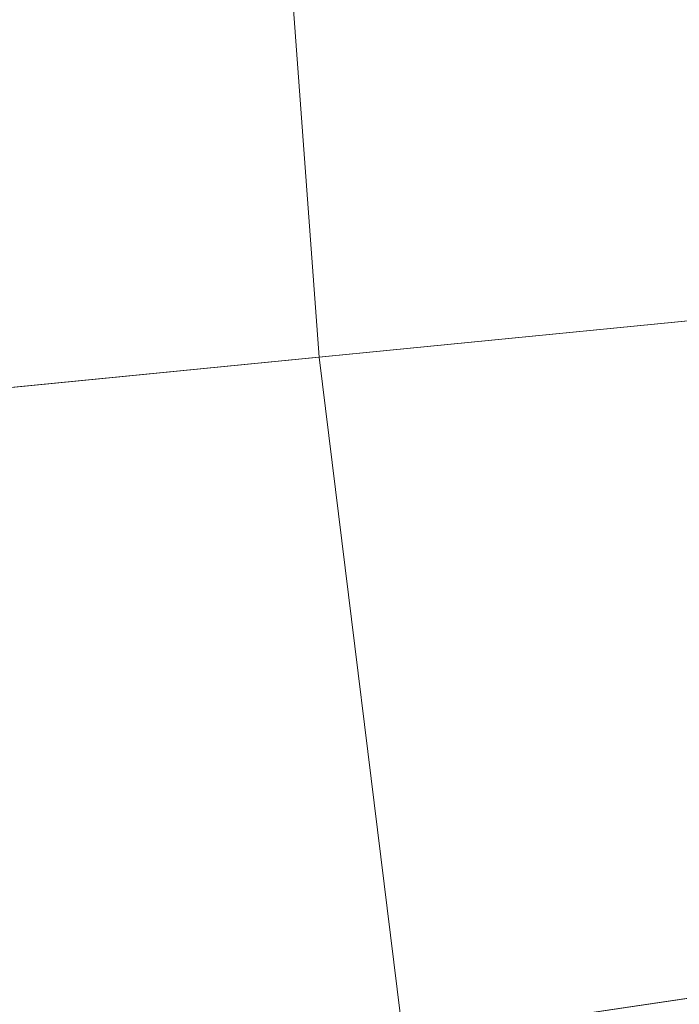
# Model space of a CAD drawing. Header units: millimetres. Extents: x -470 to -19, y 446 to 896.
# Tile 208 of 256: x -457 to -447, y 641 to 656. Entities that reach past the tile are written whole.
import ezdxf

# ---------------------------------------------------------------- set-up
doc = ezdxf.new("R2010")
doc.units = ezdxf.units.MM
doc.header["$LTSCALE"] = 20
doc.layers.add('LUCIDO_1', color=1, linetype='Continuous', lineweight=20, true_color=0xff0000)
doc.layers.add('Nessuna', color=7, linetype='Continuous', lineweight=9)

# ---------------------------------------------------------------- blocks, each defined once
blk = doc.blocks.new('Group-1')
at = {"layer": 'LUCIDO_1', "color": 5, "linetype": 'Continuous', "lineweight": 9, "transparency": 33554687}
for points in [[(-369.484, 664.867, -10106.271), (-369.031, 658.748, -10106.271), (-462.155, 649.576, -10106.271), (-462.947, 660.275, -10106.271)], [(-458.952, 660.471, -10081.271), (-458.175, 649.968, -10081.271), (-369.031, 658.748, -10081.271), (-369.484, 664.867, -10081.271)], [(-467.863, 660.034, -9392.271), (-467.053, 649.094, -9392.271), (-452.126, 650.564, -9392.271), (-452.881, 660.77, -9392.271)], [(-452.881, 660.77, -9417.271), (-452.126, 650.564, -9417.271), (-462.077, 649.584, -9417.271), (-462.869, 660.279, -9417.271)], [(-452.881, 660.77, -9392.271), (-452.126, 650.564, -9392.271), (-452.126, 650.564, -9417.271), (-452.881, 660.77, -9417.271)], [(-369.031, 658.748, -10106.271), (-368.28, 652.659, -10106.271), (-460.842, 638.929, -10106.271), (-462.155, 649.576, -10106.271)], [(-458.175, 649.968, -10081.271), (-456.885, 639.516, -10081.271), (-368.28, 652.659, -10081.271), (-369.031, 658.748, -10081.271)], [(-368.28, 652.659, -10106.271), (-367.232, 646.614, -10106.271), (-459.009, 628.359, -10106.271), (-460.842, 638.929, -10106.271)], [(-456.885, 639.516, -10081.271), (-455.086, 629.139, -10081.271), (-367.232, 646.614, -10081.271), (-368.28, 652.659, -10081.271)], [(-467.053, 649.094, -9392.271), (-465.71, 638.207, -9392.271), (-450.873, 640.408, -9392.271), (-452.126, 650.564, -9392.271)], [(-452.126, 650.564, -9417.271), (-450.873, 640.408, -9417.271), (-460.764, 638.941, -9417.271), (-462.077, 649.584, -9417.271)], [(-452.126, 650.564, -9392.271), (-450.873, 640.408, -9392.271), (-450.873, 640.408, -9417.271), (-452.126, 650.564, -9417.271)], [(-367.232, 646.614, -10106.271), (-365.89, 640.628, -10106.271), (-456.663, 617.89, -10106.271), (-459.009, 628.359, -10106.271)], [(-455.086, 629.139, -10081.271), (-452.783, 618.862, -10081.271), (-365.89, 640.628, -10081.271), (-367.232, 646.614, -10081.271)]]:
    blk.add_3dface(points, dxfattribs=at)

msp = doc.modelspace()

# ---------------------------------------------------------------- block references
at = {"layer": 'Nessuna', "color": 5, "true_color": 0x0000ff, "transparency": 33554687}
msp.add_blockref('Group-1', (0, 0), dxfattribs=at)

doc.saveas('drawing.dxf')
